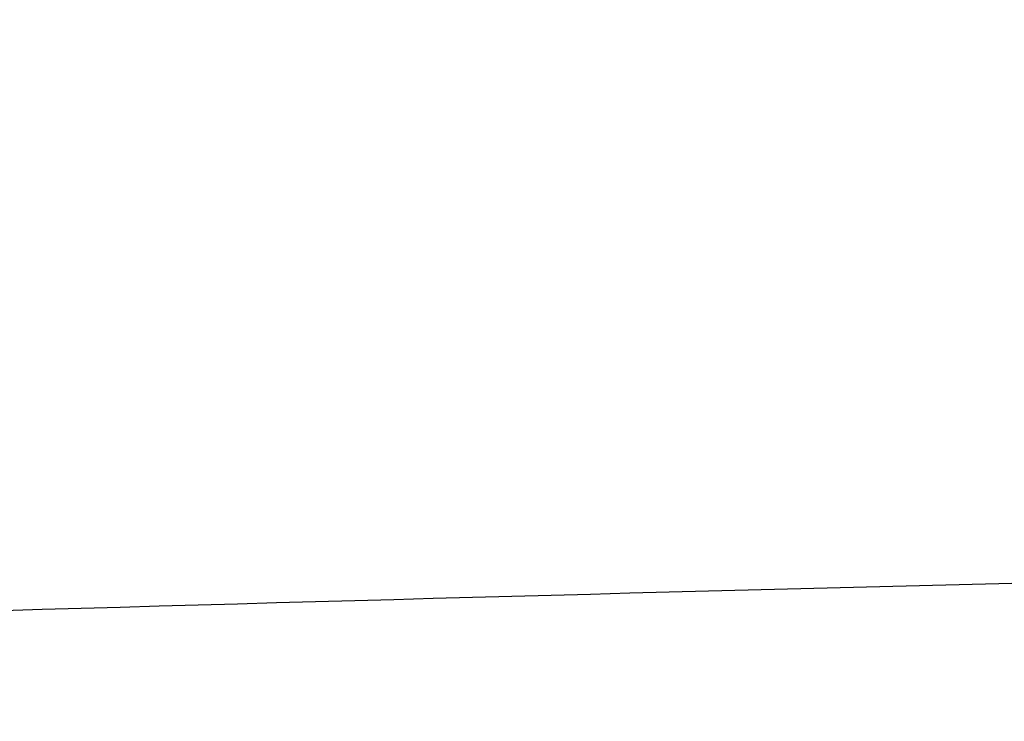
# Model space of a CAD drawing. Header units: millimetres. Extents: x -203 to 203, y 78 to 485.
# Tile 168 of 256: x -2.065 to -1.851, y 201.378 to 201.53. Entities that reach past the tile are written whole.
import ezdxf

# ---------------------------------------------------------------- set-up
doc = ezdxf.new("R2010")
doc.units = ezdxf.units.MM
doc.layers.add('Layer 01', color=18, linetype='Continuous', true_color=0x000000)

# ---------------------------------------------------------------- blocks, each defined once
blk = doc.blocks.new('10CP311BZ')
at = {"layer": 'Layer 01', "extrusion": (1.690585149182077e-14, -1, 4.631737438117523e-14)}
blk.add_open_spline([(-4.897943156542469, 12.00000000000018, 1.193530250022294), (-4.970147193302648, 12, 0.804749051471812), (-4.996238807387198, 12.00000000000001, 0.410242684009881), (-4.9679039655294, 12.00000000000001, -0.1743757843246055), (-4.946842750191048, 12, -0.3687589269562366), (-4.880705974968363, 12, -0.7565128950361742), (-4.835463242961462, 12.00000000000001, -0.9497872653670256), (-4.667284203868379, 12, -1.512509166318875), (-4.511651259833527, 12.00000000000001, -1.870449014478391), (-4.111117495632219, 12.00000000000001, -2.551026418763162), (-3.872288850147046, 12.00000000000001, -2.862611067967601), (-3.46188979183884, 12.00000000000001, -3.282566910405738), (-3.315211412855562, 12, -3.415790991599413), (-3.007185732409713, 12, -3.66129304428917), (-2.686333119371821, 11.99999999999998, -3.8851257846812), (-2.340540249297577, 11.99999999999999, -4.066825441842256), (-1.982028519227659, 12, -4.227038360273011), (-1.795723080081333, 12, -4.296442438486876), (-1.419845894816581, 12, -4.409822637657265), (-1.229184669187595, 12.00000000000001, -4.454382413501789), (-0.8424356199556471, 12.00000000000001, -4.519324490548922), (-0.6451276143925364, 12, -4.539719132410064), (-0.0547867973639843, 12, -4.562814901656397), (0.3352540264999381, 12.00000000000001, -4.529017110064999), (0.7214720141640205, 12, -4.441787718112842)], degree=3, knots=[0, 0, 0, 0, 1.179138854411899, 1.179138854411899, 1.768708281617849, 1.768708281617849, 2.3582777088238, 2.3582777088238, 3.537416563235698, 3.537416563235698, 4.716555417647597, 4.716555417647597, 5.306124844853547, 5.306124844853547, 5.895694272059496, 6.485263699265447, 6.485263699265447, 7.074833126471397, 7.074833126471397, 7.664402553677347, 7.664402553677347, 8.253971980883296, 8.253971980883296, 9.433110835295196, 9.433110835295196, 9.433110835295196, 9.433110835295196], dxfattribs=at)
at = {"layer": 'Layer 01', "extrusion": (0.6916548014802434, 0.7071067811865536, 0.1470157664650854)}
blk.add_rational_spline([(-1.936848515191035, 11.06816297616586, 9.810637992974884), (-1.385345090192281, 10.50607387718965, 9.91951761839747), (-0.8266372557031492, 9.946663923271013, 9.981617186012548), (-0.2646858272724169, 9.393898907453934, 9.996496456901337)], [1, 0.9976369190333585, 0.9976369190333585, 1], degree=3, dxfattribs=at)
at = {"layer": 'Layer 01'}
for points in [[(-0.195434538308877, 9.393898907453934, 9.670694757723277), (-1.014273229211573, 10.2310309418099, 9.496645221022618), (-1.833111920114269, 11.06816297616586, 9.322595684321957)], [(0.145222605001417, 11.06816297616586, 9.5), (-0.137620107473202, 10.78532026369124, 9.5), (-0.420462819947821, 10.50247755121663, 9.5)]]:
    blk.add_open_spline(points, degree=2, dxfattribs=at)
at = {"layer": 'Layer 01', "extrusion": (0.7071067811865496, -0.7071067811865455, -9.893081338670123e-14)}
blk.add_rational_spline([(-0.420462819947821, 10.50247755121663, 9.991156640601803), (-0.2803808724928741, 10.64255949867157, 9.997051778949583), (-0.1402059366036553, 10.78273443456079, 9.999999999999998), (0, 10.92294037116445, 10)], [1, 0.9998525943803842, 0.9998525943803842, 1], degree=3, dxfattribs=at)
blk = doc.blocks.new('CT311ABINT')
at = {"layer": 'Layer 01', "extrusion": (-0.1637859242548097, -0.984092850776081, 0.06881447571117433), "rotation": 0.6561814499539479}
blk.add_blockref('10CP311BZ', (-41.93200462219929, 85.8147011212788, -246.623976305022), dxfattribs=at)

msp = doc.modelspace()

# ---------------------------------------------------------------- block references
at = {"layer": 'Layer 01', "extrusion": (0, -1, 0)}
msp.add_blockref('CT311ABINT', (0, -17.71698113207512, -281.7169811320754), dxfattribs=at)

doc.saveas('drawing.dxf')
